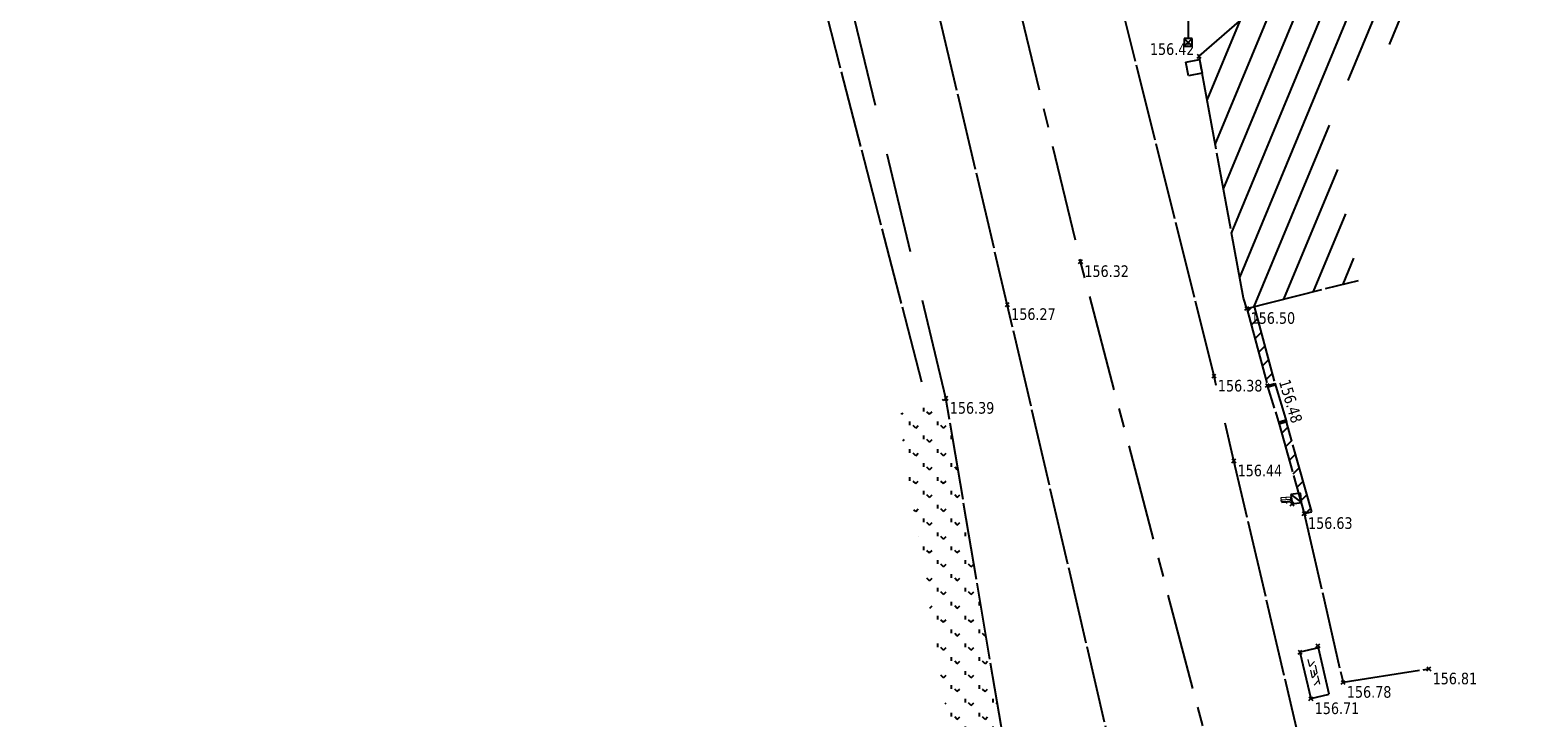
# Model space of a CAD drawing. Header units: millimetres. Extents: x 1269971 to 1270699, y 7266477 to 7267043.
# Tile 3 of 25: x 1270616 to 1270655, y 7266504 to 7266521. Entities that reach past the tile are written whole.
import ezdxf
from ezdxf.enums import TextEntityAlignment as Align

# ---------------------------------------------------------------- set-up
doc = ezdxf.new("R2010")
doc.units = ezdxf.units.MM
doc.header["$LTSCALE"] = 2
doc.header["$PDMODE"] = 3
doc.header["$PDSIZE"] = 0.05
for name, pattern in [('Axe', [2, 1.25, -0.25, 0.25, -0.25]), ('Bordure_rabaisse', [1, 0.5, -0.5]), ('Bordure_T2CS1', [1, 1, 0]), ('Continue', [1, 1, 0]), ('Discontinue', [1.95, 1.3, -0.65]), ('Gazon_Agrement', [1, 1, 0]), ('Voie_can', [1, 1, 0])]:
    doc.linetypes.add(name, pattern=pattern)
doc.layers.get('0').update_dxf_attribs({"linetype": 'Continue'})
for name, color, linetype in [('Assa_sym_A', 7, 'Continue'), ('Bati_ent', 6, 'Continue'), ('Bati_lim', 5, 'Continue'), ('Bati_lim_hab', 140, 'Continue'), ('Espv_lima', 70, 'Continue'), ('Espv_lima_hab', 70, 'Continue'), ('Limi_mplein', 7, 'Continue'), ('Limi_mur_hab', 7, 'Continue'), ('Redf_sym', 1, 'Continue'), ('Tele_sym', 7, 'Continue'), ('Topo_ptco', 7, 'Continue'), ('Topo_ptco_alt', 3, 'Continue'), ('Topo_talb', 52, 'Discontinue'), ('Topo_talh', 52, 'Continue'), ('Voie_axe', 252, 'Axe'), ('Voie_bord', 7, 'Bordure_T2CS1'), ('Voie_can', 252, 'Voie_can'), ('Voie_rev', 7, 'Continue')]:
    doc.layers.add(name, color=color, linetype=linetype)
doc.styles.add('LOGO', font='ITALICC8.SHX')
doc.styles.add('Verdana 1.0', font='verdana.ttf', dxfattribs={"width": 0.8, "height": 0.2})
pattern_1 = [(45, (0, 0), (-0.224506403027, 0.224506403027), [])]

# ---------------------------------------------------------------- blocks, each defined once
blk = doc.blocks.new('*U130')
at = {"color": 1, "linetype": 'ByBlock', "lineweight": -2}
for p, q in [((-0.439, 1.365), (0.439, 1.657)), ((0.439, 1.657), (0.439, 1.767)), ((0.439, 1.547), (0.439, 1.657)), ((-0.439, 1.255), (0.439, 1.547)), ((-0.439, 1.255), (-0.439, 1.365)), ((-0.439, 0.964), (0.439, 1.255)), ((-0.439, 1.145), (-0.439, 1.255)), ((0, 1.511), (0, 0.1)), ((0.439, 1.255), (0.439, 1.365)), ((-0.439, 0.853), (-0.439, 0.964)), ((-0.1, 0.1), (-0.1, -0.1)), ((0.1, 0.1), (-0.1, 0.1)), ((0.1, 0.1), (-0.1, -0.1)), ((-0.1, 0.1), (0.1, -0.1)), ((0.1, -0.1), (0.1, 0.1)), ((-0.1, -0.1), (0.1, -0.1))]:
    blk.add_line(p, q, dxfattribs=at)
blk = doc.blocks.new('Redf_Pot_LampTel')
at = {"color": 1, "linetype": 'ByBlock', "lineweight": -2}
for p, q in [((0, 1.411), (0.006, 1.637)), ((-0.598, 1.499), (-0.669, 1.417)), ((-0.633, 1.533), (-0.433, 1.527)), ((-0.598, 1.499), (-0.598, 1.499)), ((-0.563, 1.479), (-0.595, 1.381)), ((-0.563, 1.479), (-0.563, 1.479)), ((-0.535, 1.47), (-0.538, 1.366)), ((-0.505, 1.477), (-0.505, 1.477)), ((-0.505, 1.477), (-0.477, 1.373)), ((-0.473, 1.493), (-0.473, 1.493)), ((-0.473, 1.493), (-0.409, 1.406))]:
    blk.add_line(p, q, dxfattribs=at)
for centre, radius, start, end in [((-0.533, 1.543), 0.101, 351.0316, 185.6822), ((-0.262, 1.636), 0.268, 358.3539, 178.3599)]:
    blk.add_arc(centre, radius, start, end, dxfattribs=at)
blk.add_blockref('*U130', (0, 0), dxfattribs=at)
blk = doc.blocks.new('Topo_Ptco')
at = {"color": 0}
blk.add_point((0, 0), dxfattribs=at)
at = {"layer": 'Topo_ptco_alt', "style": 'Verdana 1.0', "width": 0.8}
blk.add_attdef('ALT', text='', height=0.3, dxfattribs=at).set_placement((0.1, -0.1), align=Align.TOP_LEFT)
blk = doc.blocks.new('Assa_Bran_Ep')
at = {"color": 5, "linetype": 'ByBlock', "lineweight": -2}
blk.add_lwpolyline([(-0.202, 0.202), (0.198, 0.202), (0.198, -0.198), (-0.202, -0.198)], close=True, dxfattribs=at)
blk = doc.blocks.new('Bati_Ent')
at = {"color": 0, "linetype": 'ByBlock', "lineweight": -2}
blk.add_line((0, 0.2), (1, 0.2), dxfattribs=at)
at = {"color": 0, "linetype": 'ByBlock', "lineweight": -2, "ltscale": 0.3}
blk.add_line((0, 0), (1, 0), dxfattribs=at)
at = {"color": 0, "linetype": 'ByBlock', "lineweight": -2, "const_width": 0.07}
for points in [[(0.035, 0), (0.035, 0.2)], [(0.965, 0), (0.965, 0.2)]]:
    blk.add_lwpolyline(points, dxfattribs=at)
blk = doc.blocks.new('Redf_Coffret')
at = {"color": 7, "linetype": 'ByBlock', "lineweight": -2}
for p, q in [((1, 0.25), (0, 0.25)), ((0, 0.25), (0, 0)), ((0, 0), (1, 0.25)), ((0, 0), (1, 0)), ((1, 0), (1, 0.25))]:
    blk.add_line(p, q, dxfattribs=at)
at = {"color": 7, "linetype": 'ByBlock', "lineweight": -2, "style": 'LOGO'}
blk.add_text('EDF', height=0.25, dxfattribs=at).set_placement((0.172, -0.27))
blk = doc.blocks.new('Tele_Cha')
at = {"color": 7, "linetype": 'ByBlock', "lineweight": -2}
for p, q in [((0, 1), (1, 1)), ((0, 0), (0, 1)), ((1, 1), (1, 0)), ((1, 0), (0, 0))]:
    blk.add_line(p, q, dxfattribs=at)
at = {"color": 7, "linetype": 'ByBlock', "lineweight": -2, "style": 'LOGO'}
blk.add_text('TEL', height=0.3, dxfattribs=at).set_placement((0.156, 0.341))

msp = doc.modelspace()

# ---------------------------------------------------------------- hatches: boundary and pattern name
at = {"layer": 'Bati_lim_hab'}
h = msp.add_hatch(dxfattribs=at)
h.set_pattern_fill('BATI_DUR', color=256, scale=0.2, angle=22.5, pattern_type=2)
h.set_pattern_definition([(67.5, (0, 0), (-0.586663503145, 0.24300397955), [])])
h.paths.add_polyline_path([(1270655.177, 7266524.36), (1270653.214, 7266526.629), (1270646.406, 7266520.736), (1270647.557, 7266514.463), (1270647.641, 7266514.203), (1270650.536, 7266514.929), (1270650.472, 7266515.198), (1270649.666, 7266519.59)])
h.paths.add_polyline_path([(1270651.42, 7266526.31), (1270653.157, 7266526.31), (1270653.157, 7266526.572), (1270651.42, 7266526.572)], flags=25)
h.paths.add_polyline_path([(1270652.18, 7266526.113), (1270652.73, 7266526.113), (1270652.73, 7266526.338), (1270652.18, 7266526.338)], flags=25)
at = {"layer": 'Espv_lima_hab'}
h = msp.add_hatch(dxfattribs=at)
h.set_pattern_fill('GAZON_AGREMENT', color=256, scale=0.02, pattern_type=2)
h.set_pattern_definition([(90, (0, 0), (-0.35921, 0.35921), [0.09525, -0.62317]), (45, (0, 0), (-0.359210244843, 0.359210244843), [0.09525, -0.41275]), (135, (0, 0), (-0.359210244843, -0.359210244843), [0.09525, -0.41275])])
h.paths.add_polyline_path([(1270642.047, 7266498.852), (1270639.853, 7266511.875), (1270638.629, 7266511.455), (1270642.15, 7266489.511), (1270642.044, 7266484.674), (1270643.91, 7266484.421), (1270644.067, 7266489.585)])
at = {"layer": 'Limi_mur_hab'}
h = msp.add_hatch(dxfattribs=at)
h.set_pattern_fill('BATI_DUR', color=0, scale=0.1, pattern_type=2)
h.set_pattern_definition(pattern_1)
h.paths.add_polyline_path([(1270647.835, 7266514.251), (1270647.641, 7266514.203), (1270648.173, 7266512.209), (1270648.366, 7266512.26)])
h = msp.add_hatch(dxfattribs=at)
h.set_pattern_fill('BATI_DUR', color=0, scale=0.1, pattern_type=2)
h.set_pattern_definition(pattern_1)
h.paths.add_polyline_path([(1270648.671, 7266511.26), (1270648.478, 7266511.206), (1270648.982, 7266509.41), (1270649.028, 7266509.416), (1270649.06, 7266509.172), (1270649.05, 7266509.171), (1270649.128, 7266508.891), (1270649.323, 7266508.936)])

# ---------------------------------------------------------------- linework, layer by layer
at = {"layer": 'Bati_lim', "flags": 128}
for points in [[(1270647.641, 7266514.203), (1270647.557, 7266514.463), (1270646.406, 7266520.736), (1270653.214, 7266526.629)], [(1270647.641, 7266514.203), (1270650.536, 7266514.929)]]:
    msp.add_lwpolyline(points, dxfattribs=at)
at = {"layer": 'Espv_lima', "linetype": 'Gazon_Agrement', "flags": 128}
msp.add_lwpolyline([(1270643.91, 7266484.421), (1270644.067, 7266489.585), (1270642.047, 7266498.852), (1270639.853, 7266511.875)], dxfattribs=at)
at = {"layer": 'Limi_mplein', "flags": 128}
for points in [[(1270647.835, 7266514.251), (1270648.366, 7266512.26)], [(1270647.641, 7266514.203), (1270648.173, 7266512.209)]]:
    msp.add_lwpolyline(points, dxfattribs=at)
at = {"layer": 'Limi_mplein', "elevation": 156.481, "flags": 128}
msp.add_lwpolyline([(1270648.173, 7266512.209), (1270648.366, 7266512.26)], dxfattribs=at)
at = {"layer": 'Limi_mplein', "flags": 128}
msp.add_lwpolyline([(1270649.128, 7266508.891), (1270649.323, 7266508.936), (1270648.671, 7266511.26), (1270648.478, 7266511.206)], close=True, dxfattribs=at)
at = {"layer": 'Topo_talb', "flags": 128}
msp.add_lwpolyline([(1270639.853, 7266511.875), (1270636.487, 7266525.846), (1270629.709, 7266538.696)], dxfattribs=at)
at = {"layer": 'Topo_talh', "flags": 128}
msp.add_lwpolyline([(1270639.228, 7266512.295), (1270635.881, 7266525.247), (1270628.502, 7266539.151)], dxfattribs=at)
at = {"layer": 'Voie_axe', "flags": 128}
msp.add_lwpolyline([(1270648.916, 7266492.661), (1270646.731, 7266502.516), (1270643.337, 7266515.417), (1270639.214, 7266532.641), (1270636.989, 7266538.145), (1270628.951, 7266550.964), (1270621.336, 7266558.075), (1270614.35, 7266564.277), (1270606.349, 7266571.168), (1270600.986, 7266579.501), (1270588.524, 7266615.025)], dxfattribs=at)
at = {"layer": 'Voie_bord', "flags": 128}
msp.add_lwpolyline([(1270646.794, 7266512.45), (1270644.018, 7266523.593), (1270641.949, 7266531.531, 0.029905), (1270640.769, 7266535.156, 0.026613), (1270638.993, 7266539.052, 0.002265), (1270636.226, 7266544.298, 0.011371), (1270635.646, 7266545.328, 0.012899), (1270635.088, 7266546.215, 0.00275), (1270632.344, 7266550.291, 0.036415), (1270630.824, 7266552.206, 0.017153), (1270627.185, 7266555.899), (1270622.948, 7266559.914), (1270617.453, 7266564.537)], format="xyb", dxfattribs=at)
at = {"layer": 'Voie_bord', "linetype": 'Bordure_rabaisse', "flags": 128}
msp.add_lwpolyline([(1270647.305, 7266510.253), (1270646.794, 7266512.45)], dxfattribs=at)
at = {"layer": 'Voie_bord', "flags": 128}
msp.add_lwpolyline([(1270649.091, 7266502.65), (1270647.305, 7266510.253)], dxfattribs=at)
at = {"layer": 'Voie_can', "flags": 128}
msp.add_lwpolyline([(1270646.843, 7266489.094), (1270646.201, 7266494.173), (1270644.937, 7266499.298), (1270641.442, 7266514.305), (1270638.279, 7266527.712, 0.017134), (1270637.728, 7266529.732, 0.012114), (1270636.784, 7266532.539, 0.011277), (1270635.93, 7266534.732, 0.011277), (1270634.979, 7266536.883)], format="xyb", dxfattribs=at)
at = {"layer": 'Voie_rev'}
msp.add_lwpolyline([(1270649.128, 7266508.891), (1270650.133, 7266504.517), (1270652.353, 7266504.865)], dxfattribs=at)

# ---------------------------------------------------------------- block references
at = {"layer": 'Assa_sym_A', "color": 5, "xscale": 0.9, "yscale": 0.9, "rotation": 10.52584226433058}
msp.add_blockref('Assa_Bran_Ep', (1270646.278, 7266520.439, 156.452), dxfattribs=at)
at = {"layer": 'Bati_ent', "xscale": 1.048131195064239, "rotation": 286.9228118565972}
msp.add_blockref('Bati_Ent', (1270648.173, 7266512.209, 156.491), dxfattribs=at)
at = {"layer": 'Redf_sym'}
msp.add_blockref('Redf_Pot_LampTel', (1270646.124, 7266521.092, 156.44), dxfattribs=at)
at = {"layer": 'Redf_sym', "color": 7, "xscale": 0.2460561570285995, "rotation": 277.4969447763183}
msp.add_blockref('Redf_Coffret', (1270648.78, 7266509.383, 156.564), dxfattribs=at)
at = {"layer": 'Tele_sym', "xscale": 1.233889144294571, "yscale": -0.488160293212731, "rotation": 103.2218103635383}
msp.add_blockref('Tele_Cha', (1270649.301, 7266504.094, 156.697), dxfattribs=at)
at = {"layer": 'Topo_ptco'}
ref = msp.add_blockref('Topo_Ptco', (1270646.406, 7266520.736, 156.421), dxfattribs=at)
ref.add_attrib('ALT', '156.42', dxfattribs={"layer": 'Topo_ptco_alt', "height": 0.3, "style": 'Verdana 1.0', "width": 0.8}).set_placement((1270645.134, 7266521.069), align=Align.TOP_LEFT)
ref = msp.add_blockref('Topo_Ptco', (1270643.337, 7266515.417, 156.322), dxfattribs=at)
ref.add_attrib('ALT', '156.32', dxfattribs={"layer": 'Topo_ptco_alt', "height": 0.3, "style": 'Verdana 1.0', "width": 0.8}).set_placement((1270643.437, 7266515.317, 156.322), align=Align.TOP_LEFT)
ref = msp.add_blockref('Topo_Ptco', (1270641.442, 7266514.305, 156.272), dxfattribs=at)
ref.add_attrib('ALT', '156.27', dxfattribs={"layer": 'Topo_ptco_alt', "height": 0.3, "style": 'Verdana 1.0', "width": 0.8}).set_placement((1270641.542, 7266514.205, 156.272), align=Align.TOP_LEFT)
ref = msp.add_blockref('Topo_Ptco', (1270647.641, 7266514.203, 156.497), dxfattribs=at)
ref.add_attrib('ALT', '156.50', dxfattribs={"layer": 'Topo_ptco_alt', "height": 0.3, "style": 'Verdana 1.0', "width": 0.8}).set_placement((1270647.741, 7266514.103, 156.497), align=Align.TOP_LEFT)
ref = msp.add_blockref('Topo_Ptco', (1270646.794, 7266512.45, 156.385), dxfattribs=at)
ref.add_attrib('ALT', '156.38', dxfattribs={"layer": 'Topo_ptco_alt', "height": 0.3, "style": 'Verdana 1.0', "width": 0.8}).set_placement((1270646.894, 7266512.35, 156.385), align=Align.TOP_LEFT)
ref = msp.add_blockref('Topo_Ptco', (1270648.173, 7266512.209, 156.481), dxfattribs=at)
ref.add_attrib('ALT', '156.48', dxfattribs={"layer": 'Topo_ptco_alt', "height": 0.3, "rotation": 286.9228, "style": 'Verdana 1.0', "width": 0.8}).set_placement((1270648.756, 7266512.393), align=Align.TOP_LEFT)
ref = msp.add_blockref('Topo_Ptco', (1270639.853, 7266511.875, 156.387), dxfattribs=at)
ref.add_attrib('ALT', '156.39', dxfattribs={"layer": 'Topo_ptco_alt', "height": 0.3, "style": 'Verdana 1.0', "width": 0.8}).set_placement((1270639.953, 7266511.775, 156.387), align=Align.TOP_LEFT)
ref = msp.add_blockref('Topo_Ptco', (1270647.305, 7266510.253, 156.438), dxfattribs=at)
ref.add_attrib('ALT', '156.44', dxfattribs={"layer": 'Topo_ptco_alt', "height": 0.3, "style": 'Verdana 1.0', "width": 0.8}).set_placement((1270647.405, 7266510.153, 156.438), align=Align.TOP_LEFT)
for p in [(1270648.812, 7266509.139), (1270649.019, 7266505.295), (1270649.481, 7266505.464)]:
    msp.add_blockref('Topo_Ptco', p, dxfattribs=at)
ref = msp.add_blockref('Topo_Ptco', (1270649.128, 7266508.891, 156.635), dxfattribs=at)
ref.add_attrib('ALT', '156.63', dxfattribs={"layer": 'Topo_ptco_alt', "height": 0.3, "style": 'Verdana 1.0', "width": 0.8}).set_placement((1270649.228, 7266508.791, 156.635), align=Align.TOP_LEFT)
ref = msp.add_blockref('Topo_Ptco', (1270652.353, 7266504.865, 156.808), dxfattribs=at)
ref.add_attrib('ALT', '156.81', dxfattribs={"layer": 'Topo_ptco_alt', "height": 0.3, "style": 'Verdana 1.0', "width": 0.8}).set_placement((1270652.453, 7266504.765, 156.808), align=Align.TOP_LEFT)
ref = msp.add_blockref('Topo_Ptco', (1270650.133, 7266504.517, 156.781), dxfattribs=at)
ref.add_attrib('ALT', '156.78', dxfattribs={"layer": 'Topo_ptco_alt', "height": 0.3, "style": 'Verdana 1.0', "width": 0.8}).set_placement((1270650.233, 7266504.417, 156.781), align=Align.TOP_LEFT)
ref = msp.add_blockref('Topo_Ptco', (1270649.301, 7266504.094, 156.707), dxfattribs=at)
ref.add_attrib('ALT', '156.71', dxfattribs={"layer": 'Topo_ptco_alt', "height": 0.3, "style": 'Verdana 1.0', "width": 0.8}).set_placement((1270649.401, 7266503.994, 156.707), align=Align.TOP_LEFT)

doc.saveas('drawing.dxf')
